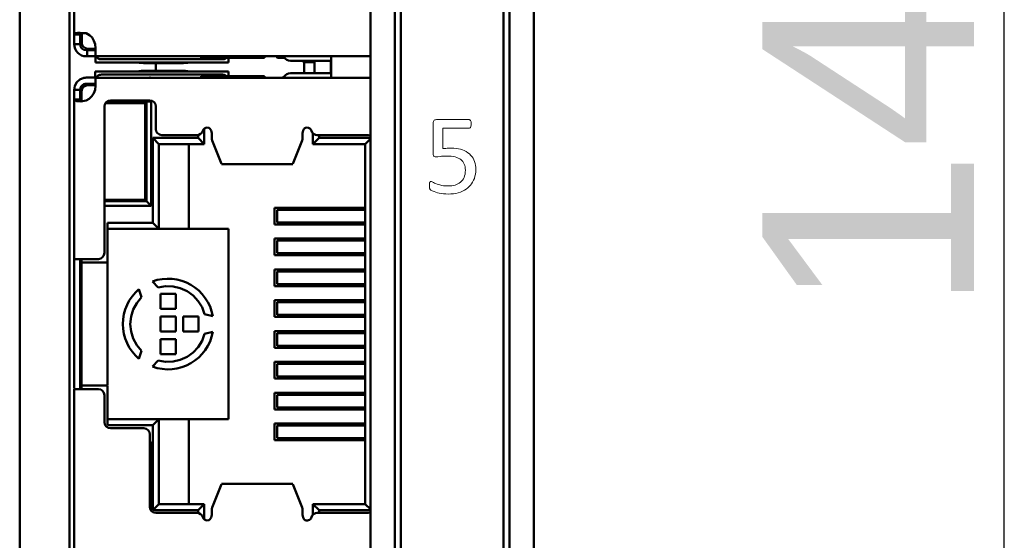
# Model space of a CAD drawing. Header units: millimetres. Extents: x 5 to 292, y 5 to 205.
# Tile 16 of 21: x 205.09 to 221.37, y 113.93 to 122.54. Entities that reach past the tile are written whole.
import ezdxf

# ---------------------------------------------------------------- set-up
doc = ezdxf.new("R2010")
doc.units = ezdxf.units.MM
doc.styles.add('TextStyle_1', font='Arial.TTF', dxfattribs={"height": 3.5})
doc.dimstyles.new('DIM_ST_1', dxfattribs={"dimtxt": 3.5, "dimasz": 2.5, "dimexe": 1.75, "dimexo": 0, "dimgap": 0.4375, "dimtad": 1, "dimlfac": 2, "dimrnd": 0.01, "dimdsep": 46, "dimtxsty": 'TextStyle_1', "dimcen": 0.09, "dimclrd": 7, "dimclre": 7, "dimclrt": 7, "dimazin": 0, "dimtfac": 1, "dimtdec": 0, "dimtmove": 0, "dimatfit": 3, "dimldrblk": 'NONE', "dimfxl": 1, "dimtvp": 1, "dimtolj": 1, "dimarcsym": 0})

# ---------------------------------------------------------------- blocks, each defined once
blk = doc.blocks.new('*D8')
at = {"color": 7, "lineweight": -2}
for p, q in [((213.34, 156.76), (223.12, 156.76)), ((221.37, 89.26), (221.37, 154.26)), ((213.34, 86.76), (223.12, 86.76))]:
    blk.add_line(p, q, dxfattribs=at)
at = {"color": 7}
for points in [[(221.787, 154.26), (220.954, 154.26), (221.37, 156.76)], [(220.954, 89.26), (221.787, 89.26), (221.37, 86.76)]]:
    blk.add_solid(points, dxfattribs=at)
at = {"layer": 'Defpoints', "color": 0}
for p in [(213.34, 156.76), (221.37, 156.76), (213.34, 86.76)]:
    blk.add_point(p, dxfattribs=at)
at = {"color": 7, "insert": (219.146, 121.76), "char_height": 3.5, "attachment_point": 5, "rotation": 90, "style": 'TextStyle_1'}
blk.add_mtext('\\A1;140{\\H0.5x;\\S^ ;}', dxfattribs=at)
blk = doc.blocks.new('_None')
blk = doc.blocks.new('Seite_1')
at = {"color": 7, "linetype": 'Continuous', "lineweight": 50}
for p, q in [((205.0903, 87.5103), (205.0903, 156.0103)), ((205.9152, 156.0103), (205.9152, 87.5103)), ((210.8903, 87.5103), (210.8903, 156.0103)), ((211.2903, 156.0103), (211.2903, 87.5103)), ((213.1903, 87.5103), (213.1903, 156.0103)), ((213.5903, 156.0103), (213.5903, 87.5103)), ((211.3903, 87.6103), (211.3903, 155.9103)), ((213.0903, 155.9103), (213.0903, 87.6103)), ((207.3403, 121.8234), (207.3403, 121.6936)), ((208.4286, 120.1519), (209.6044, 120.1519)), ((209.3476, 119.3969), (209.3476, 119.1867)), ((209.3476, 118.8869), (209.3476, 118.6767)), ((209.3476, 118.3769), (209.3476, 118.1667)), ((209.3476, 117.8669), (209.3476, 117.6567)), ((209.3476, 117.3569), (209.3476, 117.1467)), ((209.3476, 116.8469), (209.3476, 116.6367)), ((209.3476, 116.3369), (209.3476, 116.1267)), ((209.3476, 115.8269), (209.3476, 115.6167)), ((209.6044, 114.8616), (208.4286, 114.8616))]:
    blk.add_line(p, q, dxfattribs=at)
at = {"color": 7, "linetype": 'Continuous', "lineweight": 9}
for p, q in [((211.9251, 120.3328), (211.9251, 120.8268)), ((211.9815, 120.8877), (212.5202, 120.8877)), ((212.5217, 120.747), (212.0869, 120.747)), ((212.0869, 120.747), (212.0869, 120.4074))]:
    blk.add_line(p, q, dxfattribs=at)
at = {"color": 7, "lineweight": 50, "flags": 128}
for points in [[(205.9903, 124.9353), (205.9903, 122.2939)], [(205.9903, 122.2939), (205.9972, 122.3105), (206.0082, 122.3161), (206.0265, 122.3198), (206.0536, 122.3215), (206.0903, 122.3214), (206.1364, 122.3193), (206.1903, 122.3153)], [(205.9903, 122.1352), (205.9903, 122.1821), (205.9903, 122.2252), (205.9903, 122.2629), (205.9903, 122.2939)], [(205.9903, 122.2939), (206.0903, 122.2939)], [(206.1128, 122.3203), (206.1084, 122.3198), (206.0993, 122.3161), (206.0938, 122.3105), (206.091, 122.3031), (206.0903, 122.2939)], [(206.0903, 122.2939), (206.0903, 122.2629), (206.0903, 122.2252), (206.0903, 122.1821), (206.0903, 122.1352)], [(206.1153, 122.3202), (206.1153, 122.3103)], [(206.1153, 122.1603), (206.1153, 122.1718), (206.1153, 122.2042), (206.1153, 122.2529), (206.1153, 122.3103)], [(206.1903, 122.3153), (206.2425, 122.2853), (206.286, 122.2436), (206.3183, 122.1927), (206.3374, 122.1356)], [(205.9903, 122.1352), (205.9942, 122.0962), (206.0056, 122.0587), (206.024, 122.0241), (206.0489, 121.9938), (206.0792, 121.969), (206.1138, 121.9505), (206.1513, 121.9391), (206.1903, 121.9353)], [(205.9903, 122.1352), (206.0903, 122.1352)], [(206.1903, 122.0353), (206.1521, 122.0429), (206.1196, 122.0645), (206.0979, 122.097), (206.0903, 122.1352)], [(206.1153, 122.1603), (206.1229, 122.122), (206.1446, 122.0896), (206.1771, 122.0679), (206.2153, 122.0603)], [(206.3374, 122.1356), (206.3425, 122.0697)], [(206.2044, 122.0353), (206.1903, 122.0353)], [(206.2044, 122.0353), (206.3419, 122.0353)], [(206.2044, 121.9353), (206.2044, 122.0353)], [(206.2153, 122.0603), (206.3425, 122.0603)], [(206.3377, 122.0603), (206.3419, 122.0353)], [(206.3425, 121.9356), (206.3425, 121.945), (206.3425, 121.9725), (206.3425, 122.0155), (206.3425, 122.0697)], [(206.2044, 121.9353), (206.1903, 121.9353)], [(206.3355, 121.9353), (206.2044, 121.9353)], [(206.3419, 121.9353), (206.3419, 121.8353)], [(206.4419, 121.8353), (206.4036, 121.8353), (206.3712, 121.8353), (206.3495, 121.8353), (206.3419, 121.8353)], [(206.3425, 121.9356), (210.8903, 121.9356)], [(206.4419, 121.8853), (206.4262, 121.8864), (206.4124, 121.8895), (206.3891, 121.9003), (206.3701, 121.9156), (206.3553, 121.9353)], [(206.4419, 121.8853), (208.4419, 121.8853)], [(208.4419, 121.8353), (206.4419, 121.8353)], [(207.138, 121.8234), (207.1008, 121.8249), (207.0689, 121.8292), (207.0481, 121.8353)], [(207.797, 121.8234), (207.138, 121.8234)], [(207.2547, 121.9353), (207.2501, 121.9353), (207.2366, 121.9353)], [(207.887, 121.8353), (207.8661, 121.8292), (207.8342, 121.8249), (207.797, 121.8234)], [(208.0903, 121.9103), (208.0903, 121.9356)], [(208.0903, 121.9103), (209.1403, 121.9103)], [(208.507, 121.9103), (208.4946, 121.9003), (208.4713, 121.8895), (208.4576, 121.8864), (208.4419, 121.8853)], [(208.5419, 121.8353), (208.5343, 121.8353), (208.5126, 121.8353), (208.4802, 121.8353), (208.4419, 121.8353)], [(208.5419, 121.8353), (208.5419, 121.9103)], [(209.1403, 121.9356), (209.1403, 121.9103)], [(209.3393, 121.9353), (209.3412, 121.9257), (209.3466, 121.9176), (209.3548, 121.9122), (209.3643, 121.9103)], [(209.3643, 121.9103), (209.4708, 121.9103)], [(209.7425, 121.8606), (209.6756, 121.8606), (209.6188, 121.8606), (209.581, 121.8606), (209.5675, 121.8606)], [(209.7425, 121.8606), (210.2393, 121.8606)], [(209.7893, 121.8254), (209.7893, 121.8606)], [(209.7893, 121.8254), (209.7912, 121.8322), (209.7966, 121.8379), (209.8048, 121.8418), (209.8143, 121.8431)], [(209.7943, 121.8254), (209.7958, 121.8308), (209.8002, 121.8354), (209.8067, 121.8385), (209.8143, 121.8396)], [(209.7943, 121.8254), (209.7943, 121.6565)], [(209.8143, 121.8431), (209.9643, 121.8431)], [(209.8143, 121.8396), (209.9643, 121.8396)], [(209.9643, 121.8606), (209.9643, 121.6565)], [(210.2343, 121.6565), (210.2343, 121.7603), (210.2343, 121.8606)], [(210.2403, 121.5815), (210.2403, 121.9356)], [(206.3409, 121.6818), (206.3485, 121.6818), (206.3702, 121.6818), (206.4026, 121.6818), (206.4409, 121.6818)], [(206.3409, 121.6818), (206.3409, 121.5818)], [(206.3543, 121.5818), (206.3691, 121.6014), (206.3881, 121.6167), (206.4114, 121.6276), (206.4252, 121.6307), (206.4409, 121.6318)], [(206.4409, 121.6818), (208.4409, 121.6818)], [(208.4409, 121.6318), (206.4409, 121.6318)], [(207.0471, 121.6818), (207.0679, 121.6879), (207.0998, 121.6921), (207.137, 121.6936)], [(207.137, 121.6936), (207.796, 121.6936)], [(207.796, 121.6936), (207.8332, 121.6921), (207.8651, 121.6879), (207.886, 121.6818)], [(208.4409, 121.6818), (208.4792, 121.6818), (208.5116, 121.6818), (208.5333, 121.6818), (208.5409, 121.6818)], [(208.4409, 121.6318), (208.4566, 121.6307), (208.4703, 121.6276), (208.4936, 121.6167), (208.506, 121.6068)], [(208.5409, 121.6068), (208.5409, 121.6818)], [(209.5665, 121.6565), (209.58, 121.6565), (209.6178, 121.6565), (209.6746, 121.6565), (209.7415, 121.6565)], [(210.2393, 121.6565), (209.7415, 121.6565)], [(206.1513, 121.5781), (206.0872, 121.5537), (206.0351, 121.509), (206.0011, 121.4494), (205.9893, 121.3818)], [(206.0893, 121.3818), (206.0936, 121.4109), (206.1063, 121.4374), (206.1261, 121.4592), (206.1513, 121.4743)], [(206.2143, 121.4568), (206.1761, 121.4492), (206.1436, 121.4275), (206.1219, 121.395), (206.1143, 121.3568)], [(206.1893, 121.5818), (206.1706, 121.5809), (206.1513, 121.5781)], [(206.1513, 121.4743), (206.1704, 121.4799), (206.1893, 121.4818)], [(206.1893, 121.5818), (206.2138, 121.5818), (206.2332, 121.5818)], [(206.2332, 121.4818), (206.2138, 121.4818), (206.1893, 121.4818)], [(206.3415, 121.4568), (206.2143, 121.4568)], [(206.2332, 121.5818), (206.3345, 121.5818)], [(206.3409, 121.4818), (206.2332, 121.4818)], [(206.3409, 121.4818), (206.3367, 121.4568)], [(210.8903, 121.5815), (206.3415, 121.5815)], [(206.3415, 121.4473), (206.3415, 121.5016), (206.3415, 121.5445), (206.3415, 121.572), (206.3415, 121.5815)], [(207.2356, 121.5818), (207.2491, 121.5818), (207.2537, 121.5818)], [(209.1393, 121.6068), (208.0893, 121.6068)], [(208.0893, 121.5815), (208.0893, 121.6068)], [(209.1393, 121.6068), (209.1393, 121.5815)], [(206.0893, 121.3818), (205.9893, 121.3818)], [(205.9893, 121.2232), (205.9893, 121.2541), (205.9893, 121.2918), (205.9893, 121.3349), (205.9893, 121.3818)], [(206.0893, 121.3818), (206.0893, 121.3349), (206.0893, 121.2918), (206.0893, 121.2541), (206.0893, 121.2232)], [(206.1143, 121.2068), (206.1143, 121.2641), (206.1143, 121.3128), (206.1143, 121.3452), (206.1143, 121.3568)], [(206.3364, 121.3815), (206.3173, 121.3243), (206.285, 121.2735), (206.2415, 121.2318), (206.1893, 121.2017)], [(206.3415, 121.4473), (206.3364, 121.3815)], [(206.0893, 121.2232), (205.9893, 121.2232)], [(206.1893, 121.2017), (206.1307, 121.1912), (206.0987, 121.1899), (206.0671, 121.1912), (206.0375, 121.1952), (206.0127, 121.2019), (205.9956, 121.2112), (205.9893, 121.2232)], [(205.9893, 121.2232), (205.9893, 118.5818)], [(206.1299, 121.1912), (206.126, 121.1916), (206.1114, 121.196), (206.0996, 121.203), (206.092, 121.2121), (206.0893, 121.2232)], [(206.1143, 121.2068), (206.1143, 121.1951)], [(206.4915, 121.1068), (206.4991, 121.145), (206.5208, 121.1775), (206.5532, 121.1992), (206.5915, 121.2068)], [(206.5103, 121.1618), (207.1668, 121.1618)], [(206.5347, 121.1868), (207.2643, 121.1868)], [(206.5893, 121.1868), (206.6087, 121.1618)], [(206.5893, 121.1868), (206.5893, 121.1618)], [(207.2415, 121.2068), (206.5915, 121.2068)], [(207.0212, 121.1618), (207.0393, 121.1868)], [(207.0393, 121.1868), (207.0393, 121.1618)], [(207.1668, 121.1618), (207.1668, 119.5618)], [(207.1893, 119.5368), (207.1893, 121.1868)], [(207.2415, 121.2068), (207.2798, 121.1992), (207.3122, 121.1775), (207.3339, 121.145), (207.3415, 121.1068)], [(207.2643, 121.1868), (207.2643, 119.4618)], [(206.4915, 118.6818), (206.4915, 121.1068)], [(207.3415, 120.7318), (207.3415, 121.1068)], [(207.3415, 120.7318), (207.3491, 120.6935), (207.3708, 120.6611), (207.4032, 120.6394), (207.4415, 120.6318)], [(208.0228, 120.6318), (208.0542, 120.6368), (208.0825, 120.6516), (208.1047, 120.6745), (208.1186, 120.7032)], [(208.1186, 120.7032), (208.129, 120.7247), (208.1456, 120.7419), (208.1669, 120.753), (208.1905, 120.7568)], [(208.1393, 120.4843), (208.1393, 120.7354)], [(208.1905, 120.7568), (208.215, 120.7526), (208.2369, 120.7407)], [(208.2369, 120.7407), (208.2556, 120.7066), (208.2655, 120.6641)], [(208.2655, 120.6079), (208.2655, 120.6641)], [(209.7675, 120.6641), (209.7775, 120.7066), (209.7961, 120.7407)], [(209.7675, 120.6641), (209.7675, 120.6079)], [(209.7961, 120.7407), (209.818, 120.7526), (209.8425, 120.7568)], [(209.8425, 120.7568), (209.8662, 120.753), (209.8874, 120.7419), (209.904, 120.7247), (209.9144, 120.7032)], [(209.9144, 120.7032), (209.9283, 120.6745), (209.9505, 120.6516), (209.9788, 120.6368), (210.0103, 120.6318)], [(209.9393, 120.6631), (209.9393, 120.4843)], [(207.2893, 120.5843), (207.3893, 120.4843)], [(207.2893, 120.5843), (207.2893, 119.1818)], [(208.0393, 120.5843), (207.2893, 120.5843)], [(207.3893, 120.4843), (208.1393, 120.4843)], [(207.3893, 119.0818), (207.3893, 120.4843)], [(207.4415, 120.6318), (208.0228, 120.6318)], [(207.8893, 120.4843), (207.8893, 119.0818)], [(208.0393, 120.6344), (208.0393, 120.5843)], [(208.0393, 120.5843), (208.1393, 120.4843)], [(208.2655, 120.6079), (208.269, 120.5661), (208.2725, 120.5437)], [(208.2725, 120.5437), (208.4287, 120.1557)], [(209.6043, 120.1557), (209.7605, 120.5437)], [(209.7605, 120.5437), (209.764, 120.5661), (209.7675, 120.6079)], [(210.0393, 120.5843), (209.9393, 120.4843)], [(209.9393, 120.4843), (210.8043, 120.4843)], [(210.0103, 120.6318), (210.8565, 120.6318)], [(210.0393, 120.5843), (210.0393, 120.6318)], [(210.8903, 120.5843), (210.0393, 120.5843)], [(210.8903, 120.5703), (210.8043, 120.4843)], [(210.8043, 120.4843), (210.8043, 114.5293)], [(210.8565, 120.6318), (210.8903, 120.625)], [(208.4287, 120.1557), (208.4312, 120.1538)], [(209.6018, 120.1538), (209.6043, 120.1557)], [(207.1668, 119.5618), (206.4915, 119.5618)], [(206.4915, 119.5368), (207.1893, 119.5368)], [(206.5893, 119.5368), (206.5933, 119.5618)], [(206.5893, 119.5618), (206.5893, 119.5368)], [(207.0356, 119.5618), (207.0393, 119.5368)], [(207.0393, 119.5618), (207.0393, 119.5368)], [(207.1893, 119.5368), (207.2643, 119.4618)], [(207.2643, 119.4618), (206.4915, 119.4618)], [(209.3043, 119.4293), (209.3043, 119.1543)], [(210.8043, 119.4293), (209.3043, 119.4293)], [(209.3495, 119.3968), (209.3504, 119.3968), (209.3671, 119.3968)], [(210.8043, 119.3968), (209.3671, 119.3968)], [(209.8043, 119.4293), (209.8043, 119.3968)], [(209.8143, 119.4068), (209.8143, 119.4293)], [(209.8143, 119.4068), (209.8201, 119.4068), (209.8372, 119.4068), (209.8649, 119.4068), (209.9022, 119.4068), (209.9476, 119.4068), (209.9995, 119.4068), (210.0558, 119.4068), (210.1143, 119.4068)], [(209.8143, 119.4068), (209.8143, 119.3968)], [(209.9643, 119.4293), (209.9643, 119.4168)], [(209.9643, 119.4168), (209.9643, 119.4068)], [(209.9643, 119.4168), (210.0893, 119.4168)], [(209.9893, 119.4168), (209.9893, 119.4068)], [(209.9893, 119.4068), (209.9893, 119.4168)], [(210.0893, 119.4168), (210.0893, 119.4293)], [(210.1143, 119.4068), (210.8043, 119.4068)], [(210.1893, 119.4068), (210.1893, 119.4293)], [(210.2403, 119.4068), (210.2403, 119.4293)], [(206.5443, 118.5218), (206.5443, 119.1818)], [(207.2893, 119.1818), (206.5443, 119.1818)], [(207.2893, 119.1818), (207.3893, 119.0818)], [(209.3671, 119.1868), (209.3504, 119.1868), (209.3495, 119.1868)], [(209.3671, 119.1868), (210.8043, 119.1868)], [(209.8043, 119.1868), (209.8043, 119.1543)], [(209.8143, 119.1868), (209.8143, 119.1768)], [(209.8143, 119.1543), (209.8143, 119.1768)], [(210.1143, 119.1768), (210.0558, 119.1768), (209.9995, 119.1768), (209.9476, 119.1768), (209.9022, 119.1768), (209.8649, 119.1768), (209.8372, 119.1768), (209.8201, 119.1768), (209.8143, 119.1768)], [(209.9643, 119.1768), (209.9643, 119.1668)], [(209.9893, 119.1768), (209.9893, 119.1673)], [(209.9893, 119.1603), (209.9893, 119.1768)], [(210.8043, 119.1768), (210.1143, 119.1768)], [(210.1893, 119.1543), (210.1893, 119.1768)], [(210.2403, 119.1543), (210.2403, 119.1768)], [(206.5443, 119.0818), (206.5443, 116.4988)], [(206.5443, 119.0818), (207.3893, 119.0818)], [(207.8893, 119.0818), (207.3893, 119.0818)], [(208.5443, 119.0818), (207.8893, 119.0818)], [(208.5409, 115.9318), (208.5409, 119.0818)], [(208.5443, 115.9318), (208.5443, 119.0818)], [(209.3043, 119.1543), (210.8043, 119.1543)], [(209.9643, 119.1668), (209.9643, 119.1543)], [(210.0893, 119.1668), (209.9643, 119.1668)], [(210.0893, 119.1543), (210.0893, 119.1668)], [(209.3043, 118.9193), (209.3043, 118.6443)], [(210.8043, 118.9193), (209.3043, 118.9193)], [(209.3495, 118.8868), (209.3504, 118.8868), (209.3671, 118.8868)], [(210.8043, 118.8868), (209.3671, 118.8868)], [(209.8043, 118.9193), (209.8043, 118.8868)], [(209.8143, 118.8968), (209.8143, 118.9193)], [(209.8143, 118.8968), (209.8201, 118.8968), (209.8372, 118.8968), (209.8649, 118.8968), (209.9022, 118.8968), (209.9476, 118.8968), (209.9995, 118.8968), (210.0558, 118.8968), (210.1143, 118.8968)], [(209.8143, 118.8968), (209.8143, 118.8868)], [(209.9643, 118.9193), (209.9643, 118.9068)], [(209.9643, 118.9068), (209.9643, 118.8968)], [(209.9643, 118.9068), (210.0893, 118.9068)], [(210.0893, 118.9068), (210.0893, 118.9193)], [(210.1143, 118.8968), (210.8043, 118.8968)], [(210.2403, 118.8968), (210.2403, 118.9193)], [(206.3915, 118.5818), (206.4298, 118.5894), (206.4622, 118.6111), (206.4839, 118.6435), (206.4915, 118.6818)], [(206.1893, 118.5818), (206.1503, 118.5818), (206.1128, 118.5818), (206.0782, 118.5818), (206.0479, 118.5818), (206.023, 118.5818), (206.0045, 118.5818), (205.9932, 118.5818), (205.9893, 118.5818)], [(205.9893, 116.4388), (205.9893, 118.5748)], [(206.0893, 116.4318), (206.0893, 118.5818)], [(206.1143, 118.5818), (206.1143, 118.5218)], [(206.2143, 118.5218), (206.1761, 118.5218), (206.1436, 118.5218), (206.1219, 118.5218), (206.1143, 118.5218)], [(206.1893, 118.5818), (206.3915, 118.5818)], [(206.2143, 118.5218), (206.5443, 118.5218)], [(209.3043, 118.6443), (210.8043, 118.6443)], [(209.3671, 118.6768), (209.3504, 118.6768), (209.3495, 118.6768)], [(209.3671, 118.6768), (210.8043, 118.6768)], [(209.8043, 118.6768), (209.8043, 118.6443)], [(209.8143, 118.6768), (209.8143, 118.6668)], [(209.8143, 118.6443), (209.8143, 118.6668)], [(210.1143, 118.6668), (210.0558, 118.6668), (209.9995, 118.6668), (209.9476, 118.6668), (209.9022, 118.6668), (209.8649, 118.6668), (209.8372, 118.6668), (209.8201, 118.6668), (209.8143, 118.6668)], [(209.9643, 118.6668), (209.9643, 118.6568)], [(209.9643, 118.6568), (209.9643, 118.6443)], [(210.0893, 118.6568), (209.9643, 118.6568)], [(210.0393, 118.6668), (210.0393, 118.6568)], [(210.0893, 118.6443), (210.0893, 118.6568)], [(210.1133, 118.6668), (210.1094, 118.6443)], [(210.8043, 118.6668), (210.1143, 118.6668)], [(210.2211, 118.6443), (210.225, 118.6668)], [(210.2343, 118.6443), (210.2343, 118.6668)], [(210.2403, 118.6443), (210.2403, 118.6668)], [(206.1143, 116.4988), (206.1143, 118.5148)], [(209.3043, 118.4093), (209.3043, 118.1343)], [(210.8043, 118.4093), (209.3043, 118.4093)], [(209.3495, 118.3768), (209.3504, 118.3768), (209.3671, 118.3768)], [(210.8043, 118.3768), (209.3671, 118.3768)], [(209.8043, 118.4093), (209.8043, 118.3768)], [(209.8143, 118.3868), (209.8143, 118.4093)], [(209.8143, 118.3868), (209.8201, 118.3868), (209.8372, 118.3868), (209.8649, 118.3868), (209.9022, 118.3868), (209.9476, 118.3868), (209.9995, 118.3868), (210.0558, 118.3868), (210.1143, 118.3868)], [(209.8143, 118.3868), (209.8143, 118.3768)], [(209.9643, 118.4093), (209.9643, 118.3968)], [(209.9643, 118.3968), (209.9643, 118.3868)], [(209.9643, 118.3968), (210.0893, 118.3968)], [(210.0393, 118.3968), (210.0393, 118.3868)], [(210.0893, 118.3968), (210.0893, 118.4093)], [(210.1143, 118.3868), (210.8043, 118.3868)], [(210.2403, 118.3868), (210.2403, 118.4093)], [(208.2829, 117.637), (208.2644, 117.7166), (208.2372, 117.7938), (208.2019, 117.8675), (208.1587, 117.9369), (208.1082, 118.0013), (208.051, 118.0597), (207.9878, 118.1116), (207.9193, 118.1563), (207.8464, 118.1932), (207.7698, 118.2221), (207.6906, 118.2424), (207.6097, 118.2539), (207.528, 118.2566), (207.4464, 118.2503), (207.3661, 118.2353), (207.2878, 118.2115)], [(207.2878, 118.2115), (207.3826, 118.1105)], [(206.1143, 118.0132), (206.1052, 118.0211), (206.0943, 118.0425), (206.0893, 118.0766)], [(206.1143, 118.0373), (206.1018, 118.0279)], [(207.0622, 118.0813), (207.0025, 118.0254), (206.9493, 117.9633), (206.9031, 117.8958), (206.8646, 117.8237), (206.8341, 117.7478), (206.8121, 117.6691), (206.7988, 117.5884), (206.7943, 117.5068), (206.7988, 117.4251), (206.8121, 117.3444), (206.8341, 117.2657), (206.8646, 117.1898), (206.9031, 117.1177), (206.9493, 117.0502), (207.0025, 116.9881), (207.0622, 116.9322)], [(207.1024, 117.9487), (207.0622, 118.0813)], [(207.3826, 118.1105), (207.5034, 118.1304), (207.6259, 118.1264), (207.7452, 118.0986), (207.8568, 118.048), (207.9564, 117.9767), (208.0402, 117.8872), (208.1049, 117.7832), (208.148, 117.6685)], [(209.3043, 118.1343), (210.8043, 118.1343)], [(209.3671, 118.1668), (209.3504, 118.1668), (209.3495, 118.1668)], [(209.3671, 118.1668), (210.8043, 118.1668)], [(209.8043, 118.1668), (209.8043, 118.1343)], [(209.8143, 118.1668), (209.8143, 118.1568)], [(209.8143, 118.1343), (209.8143, 118.1568)], [(210.1143, 118.1568), (210.0558, 118.1568), (209.9995, 118.1568), (209.9476, 118.1568), (209.9022, 118.1568), (209.8649, 118.1568), (209.8372, 118.1568), (209.8201, 118.1568), (209.8143, 118.1568)], [(209.9643, 118.1568), (209.9643, 118.1468)], [(209.9643, 118.1468), (209.9643, 118.1343)], [(210.0893, 118.1468), (209.9643, 118.1468)], [(210.0393, 118.1568), (210.0393, 118.1468)], [(210.0893, 118.1343), (210.0893, 118.1468)], [(210.8043, 118.1568), (210.1143, 118.1568)], [(210.1885, 118.1343), (210.1885, 118.1568)], [(210.2403, 118.1343), (210.2403, 118.1568)], [(207.1024, 117.0648), (207.0247, 117.1595), (206.9669, 117.2676), (206.9313, 117.3848), (206.9193, 117.5068), (206.9313, 117.6287), (206.9669, 117.7459), (207.0247, 117.854), (207.1024, 117.9487)], [(207.6693, 118.0068), (207.4193, 118.0068)], [(207.4193, 118.0068), (207.4193, 117.7568)], [(207.6693, 117.7568), (207.6693, 118.0068)], [(209.3043, 117.8993), (209.3043, 117.6243)], [(210.8043, 117.8993), (209.3043, 117.8993)], [(209.8043, 117.8993), (209.8043, 117.8668)], [(209.8143, 117.8768), (209.8143, 117.8993)], [(209.8143, 117.8768), (209.8201, 117.8768), (209.8372, 117.8768), (209.8649, 117.8768), (209.9022, 117.8768), (209.9476, 117.8768), (209.9995, 117.8768), (210.0558, 117.8768), (210.1143, 117.8768)], [(209.8143, 117.8768), (209.8143, 117.8668)], [(209.9643, 117.8993), (209.9643, 117.8868)], [(209.9643, 117.8868), (209.9643, 117.8768)], [(209.9643, 117.8868), (210.0893, 117.8868)], [(210.0393, 117.8868), (210.0393, 117.8768)], [(210.0893, 117.8868), (210.0893, 117.8993)], [(210.1143, 117.8768), (210.8043, 117.8768)], [(210.2403, 117.8768), (210.2403, 117.8993)], [(207.4193, 117.7568), (207.6693, 117.7568)], [(209.3495, 117.8668), (209.3504, 117.8668), (209.3671, 117.8668)], [(210.8043, 117.8668), (209.3671, 117.8668)], [(207.4193, 117.6318), (207.4193, 117.3818)], [(207.6693, 117.6318), (207.4193, 117.6318)], [(207.6693, 117.3818), (207.6693, 117.6318)], [(207.7943, 117.6318), (207.7943, 117.3818)], [(208.0443, 117.6318), (207.7943, 117.6318)], [(208.0443, 117.3818), (208.0443, 117.6318)], [(208.148, 117.6685), (208.2829, 117.637)], [(209.3043, 117.6243), (210.8043, 117.6243)], [(209.3671, 117.6568), (209.3504, 117.6568), (209.3495, 117.6568)], [(209.3671, 117.6568), (210.8043, 117.6568)], [(209.8043, 117.6568), (209.8043, 117.6243)], [(209.8143, 117.6568), (209.8143, 117.6468)], [(209.8143, 117.6243), (209.8143, 117.6468)], [(210.1143, 117.6468), (210.0558, 117.6468), (209.9995, 117.6468), (209.9476, 117.6468), (209.9022, 117.6468), (209.8649, 117.6468), (209.8372, 117.6468), (209.8201, 117.6468), (209.8143, 117.6468)], [(209.9643, 117.6468), (209.9643, 117.6368)], [(209.9643, 117.6368), (209.9643, 117.6243)], [(210.0893, 117.6368), (209.9643, 117.6368)], [(209.9893, 117.6468), (209.9893, 117.6368)], [(209.9893, 117.6468), (209.9893, 117.6368)], [(210.0893, 117.6243), (210.0893, 117.6368)], [(210.8043, 117.6468), (210.1143, 117.6468)], [(210.1893, 117.6243), (210.1893, 117.6489)], [(210.1893, 117.6243), (210.1893, 117.6489)], [(210.2403, 117.6243), (210.2403, 117.6468)], [(207.4193, 117.3818), (207.6693, 117.3818)], [(207.7943, 117.3818), (208.0443, 117.3818)], [(209.3043, 117.3893), (209.3043, 117.1143)], [(210.8043, 117.3893), (209.3043, 117.3893)], [(209.8043, 117.3893), (209.8043, 117.3568)], [(209.8143, 117.3668), (209.8143, 117.3893)], [(209.9643, 117.3893), (209.9643, 117.3768)], [(210.0893, 117.3768), (210.0893, 117.3893)], [(210.1893, 117.3668), (210.1893, 117.3893)], [(210.2343, 117.3668), (210.2343, 117.3893)], [(210.2403, 117.3668), (210.2403, 117.3893)], [(207.2878, 116.802), (207.3661, 116.7783), (207.4464, 116.7632), (207.528, 116.7569), (207.6097, 116.7596), (207.6906, 116.7712), (207.7698, 116.7915), (207.8464, 116.8203), (207.9193, 116.8572), (207.9878, 116.9019), (208.051, 116.9538), (208.1082, 117.0123), (208.1587, 117.0766), (208.2019, 117.146), (208.2372, 117.2198), (208.2644, 117.2969), (208.2829, 117.3765)], [(208.148, 117.345), (208.1049, 117.2303), (208.0402, 117.1263), (207.9564, 117.0369), (207.8568, 116.9655), (207.7452, 116.9149), (207.6259, 116.8871), (207.5034, 116.8831), (207.3826, 116.9031)], [(207.4193, 117.2568), (207.4193, 117.0068)], [(207.6693, 117.2568), (207.4193, 117.2568)], [(207.6693, 117.0068), (207.6693, 117.2568)], [(208.2829, 117.3765), (208.148, 117.345)], [(209.3495, 117.3568), (209.3504, 117.3568), (209.3671, 117.3568)], [(210.8043, 117.3568), (209.3671, 117.3568)], [(209.8143, 117.3668), (209.8201, 117.3668), (209.8372, 117.3668), (209.8649, 117.3668), (209.9022, 117.3668), (209.9476, 117.3668), (209.9995, 117.3668), (210.0558, 117.3668), (210.1143, 117.3668)], [(209.8143, 117.3668), (209.8143, 117.3568)], [(209.9643, 117.3768), (209.9643, 117.3668)], [(209.9643, 117.3768), (210.0893, 117.3768)], [(209.9893, 117.3768), (209.9893, 117.3668)], [(209.9893, 117.3668), (209.9893, 117.3768)], [(210.1143, 117.3668), (210.8043, 117.3668)], [(207.0622, 116.9322), (207.1024, 117.0648)], [(209.3043, 117.1143), (210.8043, 117.1143)], [(209.3671, 117.1468), (209.3504, 117.1468), (209.3495, 117.1468)], [(209.3671, 117.1468), (210.8043, 117.1468)], [(209.8043, 117.1468), (209.8043, 117.1143)], [(209.8143, 117.1468), (209.8143, 117.1368)], [(209.8143, 117.1143), (209.8143, 117.1368)], [(210.1143, 117.1368), (210.0558, 117.1368), (209.9995, 117.1368), (209.9476, 117.1368), (209.9022, 117.1368), (209.8649, 117.1368), (209.8372, 117.1368), (209.8201, 117.1368), (209.8143, 117.1368)], [(209.9643, 117.1368), (209.9643, 117.1268)], [(209.9643, 117.1268), (209.9643, 117.1143)], [(210.0893, 117.1268), (209.9643, 117.1268)], [(209.9893, 117.1368), (209.9893, 117.1268)], [(209.9893, 117.1268), (209.9893, 117.1368)], [(210.0893, 117.1143), (210.0893, 117.1268)], [(210.8043, 117.1368), (210.1143, 117.1368)], [(210.1893, 117.1143), (210.1893, 117.1368)], [(210.2403, 117.1143), (210.2403, 117.1368)], [(206.1143, 117.0019), (206.1043, 116.9929), (206.094, 116.9711), (206.0893, 116.9369)], [(206.1143, 116.9739), (206.1134, 116.9748), (206.1004, 116.9846)], [(207.3826, 116.9031), (207.2878, 116.802)], [(207.4193, 117.0068), (207.6693, 117.0068)], [(209.3043, 116.8793), (209.3043, 116.6043)], [(210.8043, 116.8793), (209.3043, 116.8793)], [(209.3495, 116.8468), (209.3504, 116.8468), (209.3671, 116.8468)], [(210.8043, 116.8468), (209.3671, 116.8468)], [(209.8043, 116.8793), (209.8043, 116.8468)], [(209.8143, 116.8568), (209.8143, 116.8793)], [(209.8143, 116.8568), (209.8201, 116.8568), (209.8372, 116.8568), (209.8649, 116.8568), (209.9022, 116.8568), (209.9476, 116.8568), (209.9995, 116.8568), (210.0558, 116.8568), (210.1143, 116.8568)], [(209.8143, 116.8568), (209.8143, 116.8468)], [(209.9643, 116.8793), (209.9643, 116.8668)], [(209.9643, 116.8668), (209.9643, 116.8568)], [(209.9643, 116.8668), (210.0893, 116.8668)], [(209.9893, 116.8668), (209.9893, 116.8568)], [(209.9893, 116.8568), (209.9893, 116.8668)], [(210.0893, 116.8668), (210.0893, 116.8793)], [(210.1143, 116.8568), (210.8043, 116.8568)], [(210.1893, 116.8568), (210.1893, 116.8793)], [(210.1893, 116.8793), (210.1893, 116.8568)], [(210.2403, 116.8568), (210.2403, 116.8793)], [(209.3043, 116.6043), (210.8043, 116.6043)], [(209.3671, 116.6368), (209.3504, 116.6368), (209.3495, 116.6368)], [(209.3671, 116.6368), (210.8043, 116.6368)], [(209.8043, 116.6368), (209.8043, 116.6043)], [(209.8143, 116.6368), (209.8143, 116.6268)], [(209.8143, 116.6043), (209.8143, 116.6268)], [(210.1143, 116.6268), (210.0558, 116.6268), (209.9995, 116.6268), (209.9476, 116.6268), (209.9022, 116.6268), (209.8649, 116.6268), (209.8372, 116.6268), (209.8201, 116.6268), (209.8143, 116.6268)], [(209.9643, 116.6268), (209.9643, 116.6168)], [(209.9643, 116.6168), (209.9643, 116.6043)], [(210.0893, 116.6168), (209.9643, 116.6168)], [(210.0393, 116.6268), (210.0393, 116.6168)], [(210.0893, 116.6043), (210.0893, 116.6168)], [(210.8043, 116.6268), (210.1143, 116.6268)], [(210.2403, 116.6043), (210.2403, 116.6268)], [(205.9893, 116.4318), (205.9932, 116.4318), (206.0045, 116.4318), (206.023, 116.4318), (206.0479, 116.4318), (206.0782, 116.4318), (206.1128, 116.4318), (206.1503, 116.4318), (206.1893, 116.4318)], [(205.9893, 116.4318), (205.9893, 113.7904)], [(206.1143, 116.4918), (206.1143, 116.4318)], [(206.1143, 116.4918), (206.1219, 116.4918), (206.1436, 116.4918), (206.1761, 116.4918), (206.2143, 116.4918)], [(206.3915, 116.4318), (206.1893, 116.4318)], [(206.2143, 116.4918), (206.5443, 116.4918)], [(206.4915, 116.3318), (206.4839, 116.37), (206.4622, 116.4025), (206.4298, 116.4242), (206.3915, 116.4318)], [(206.5443, 115.8318), (206.5443, 116.4918)], [(206.4915, 115.8818), (206.4915, 116.3318)], [(209.3043, 116.3693), (209.3043, 116.0943)], [(210.8043, 116.3693), (209.3043, 116.3693)], [(209.3495, 116.3368), (209.3504, 116.3368), (209.3671, 116.3368)], [(210.8043, 116.3368), (209.3671, 116.3368)], [(209.8043, 116.3693), (209.8043, 116.3368)], [(209.8143, 116.3468), (209.8143, 116.3693)], [(209.8143, 116.3468), (209.8201, 116.3468), (209.8372, 116.3468), (209.8649, 116.3468), (209.9022, 116.3468), (209.9476, 116.3468), (209.9995, 116.3468), (210.0558, 116.3468), (210.1143, 116.3468)], [(209.8143, 116.3468), (209.8143, 116.3368)], [(209.9643, 116.3693), (209.9643, 116.3568)], [(209.9643, 116.3568), (209.9643, 116.3468)], [(209.9643, 116.3568), (210.0893, 116.3568)], [(210.0393, 116.3568), (210.0393, 116.3468)], [(210.0893, 116.3568), (210.0893, 116.3693)], [(210.1143, 116.3468), (210.8043, 116.3468)], [(210.2403, 116.3468), (210.2403, 116.3693)], [(209.3043, 116.0943), (210.8043, 116.0943)], [(209.3671, 116.1268), (209.3504, 116.1268), (209.3495, 116.1268)], [(209.3671, 116.1268), (210.8043, 116.1268)], [(209.8043, 116.1268), (209.8043, 116.0943)], [(209.8143, 116.1268), (209.8143, 116.1168)], [(209.8143, 116.0943), (209.8143, 116.1168)], [(210.1143, 116.1168), (210.0558, 116.1168), (209.9995, 116.1168), (209.9476, 116.1168), (209.9022, 116.1168), (209.8649, 116.1168), (209.8372, 116.1168), (209.8201, 116.1168), (209.8143, 116.1168)], [(209.9643, 116.1168), (209.9643, 116.1068)], [(209.9643, 116.1068), (209.9643, 116.0943)], [(210.0893, 116.1068), (209.9643, 116.1068)], [(210.0393, 116.1168), (210.0393, 116.1068)], [(210.0893, 116.0943), (210.0893, 116.1068)], [(210.8043, 116.1168), (210.1143, 116.1168)], [(210.2403, 116.0943), (210.2403, 116.1168)], [(207.3893, 115.9318), (206.5443, 115.9318)], [(207.2893, 115.8318), (207.3893, 115.9318)], [(207.3893, 115.9318), (207.8893, 115.9318)], [(207.3893, 114.5293), (207.3893, 115.9318)], [(207.8893, 115.9318), (208.5443, 115.9318)], [(207.8893, 114.5293), (207.8893, 115.9318)], [(206.5915, 115.7818), (206.5532, 115.7894), (206.5208, 115.8111), (206.4991, 115.8435), (206.4915, 115.8818)], [(206.5443, 115.8318), (207.2893, 115.8318)], [(207.1415, 115.7818), (206.5915, 115.7818)], [(207.2415, 115.6818), (207.2339, 115.72), (207.2122, 115.7525), (207.1798, 115.7742), (207.1415, 115.7818)], [(207.2893, 115.8318), (207.2893, 114.4293)], [(209.3043, 115.8593), (209.3043, 115.5843)], [(210.8043, 115.8593), (209.3043, 115.8593)], [(209.3495, 115.8268), (209.3504, 115.8268), (209.3671, 115.8268)], [(210.8043, 115.8268), (209.3671, 115.8268)], [(209.8043, 115.8593), (209.8043, 115.8268)], [(209.8143, 115.8368), (209.8143, 115.8593)], [(209.8143, 115.8368), (209.8201, 115.8368), (209.8372, 115.8368), (209.8649, 115.8368), (209.9022, 115.8368), (209.9476, 115.8368), (209.9995, 115.8368), (210.0558, 115.8368), (210.1143, 115.8368)], [(209.8143, 115.8368), (209.8143, 115.8268)], [(209.9643, 115.8593), (209.9643, 115.8468)], [(209.9643, 115.8468), (209.9643, 115.8368)], [(209.9643, 115.8468), (210.0893, 115.8468)], [(210.0393, 115.8468), (210.0393, 115.8328)], [(210.0893, 115.8468), (210.0893, 115.8593)], [(210.1143, 115.8368), (210.8043, 115.8368)], [(210.2403, 115.8368), (210.2403, 115.8593)], [(207.2415, 114.4818), (207.2415, 115.6818)], [(209.3671, 115.6168), (209.3504, 115.6168), (209.3495, 115.6168)], [(209.3671, 115.6168), (210.8043, 115.6168)], [(209.8043, 115.6168), (209.8043, 115.5843)], [(209.8143, 115.6168), (209.8143, 115.6068)], [(209.8143, 115.5843), (209.8143, 115.6068)], [(210.1143, 115.6068), (210.0558, 115.6068), (209.9995, 115.6068), (209.9476, 115.6068), (209.9022, 115.6068), (209.8649, 115.6068), (209.8372, 115.6068), (209.8201, 115.6068), (209.8143, 115.6068)], [(209.9643, 115.6068), (209.9643, 115.5968)], [(209.9643, 115.5968), (209.9643, 115.5843)], [(210.0893, 115.5968), (209.9643, 115.5968)], [(210.0393, 115.6068), (210.0393, 115.5968)], [(210.0893, 115.5843), (210.0893, 115.5968)], [(210.8043, 115.6068), (210.1143, 115.6068)], [(210.2218, 115.6068), (210.2218, 115.5843)], [(210.2403, 115.5843), (210.2403, 115.6068)], [(207.2643, 115.5518), (207.2415, 115.529)], [(207.2415, 115.5518), (207.2643, 115.5518)], [(207.2643, 115.5518), (207.2643, 114.4208)], [(209.3043, 115.5843), (210.8043, 115.5843)], [(208.4287, 114.8578), (208.2725, 114.4698)], [(208.4312, 114.8597), (208.4287, 114.8578)], [(209.6043, 114.8578), (209.6018, 114.8597)], [(209.7605, 114.4698), (209.6043, 114.8578)], [(207.3415, 114.3818), (207.3032, 114.3894), (207.2708, 114.4111), (207.2491, 114.4435), (207.2415, 114.4818)], [(207.2893, 114.4293), (207.3893, 114.5293)], [(208.1393, 114.5293), (207.3893, 114.5293)], [(208.0393, 114.4293), (208.1393, 114.5293)], [(208.1393, 114.2782), (208.1393, 114.5293)], [(208.2725, 114.4698), (208.269, 114.4474), (208.2655, 114.4056)], [(209.7675, 114.4056), (209.764, 114.4474), (209.7605, 114.4698)], [(209.9393, 114.5293), (209.9393, 114.3504)], [(210.8043, 114.5293), (209.9393, 114.5293)], [(210.0393, 114.4293), (209.9393, 114.5293)], [(210.8903, 114.4433), (210.8043, 114.5293)], [(207.2893, 114.4293), (208.0393, 114.4293)], [(208.0228, 114.3818), (207.3415, 114.3818)], [(208.1186, 114.3103), (208.1047, 114.3391), (208.0825, 114.3619), (208.0542, 114.3767), (208.0228, 114.3818)], [(208.0393, 114.4293), (208.0393, 114.3791)], [(208.1905, 114.2568), (208.1669, 114.2606), (208.1456, 114.2716), (208.129, 114.2888), (208.1186, 114.3103)], [(208.2655, 114.3494), (208.2556, 114.3069), (208.2369, 114.2729)], [(208.2655, 114.3494), (208.2655, 114.4056)], [(209.7675, 114.4056), (209.7675, 114.3494)], [(209.7961, 114.2729), (209.7775, 114.3069), (209.7675, 114.3494)], [(209.9144, 114.3103), (209.9071, 114.2936), (209.896, 114.2792), (209.8818, 114.2678), (209.8652, 114.2603), (209.8473, 114.2569), (209.8291, 114.258), (209.8117, 114.2634), (209.7961, 114.2729)], [(210.0103, 114.3818), (209.9788, 114.3767), (209.9505, 114.3619), (209.9283, 114.3391), (209.9144, 114.3103)], [(210.8565, 114.3818), (210.0103, 114.3818)], [(210.0393, 114.4293), (210.8903, 114.4293)], [(210.0393, 114.3818), (210.0393, 114.4293)], [(210.8903, 114.3885), (210.8565, 114.3818)], [(208.2369, 114.2729), (208.215, 114.2609), (208.1905, 114.2568)]]:
    blk.add_lwpolyline(points, dxfattribs=at)
at = {"color": 7, "lineweight": 9, "flags": 128}
for points in [[(211.9251, 120.8268), (211.9262, 120.8429), (211.9297, 120.8564), (211.9354, 120.8675), (211.9433, 120.8761), (211.9539, 120.8826), (211.9666, 120.8865), (211.9815, 120.8877)], [(212.5202, 120.8877), (212.5276, 120.8867), (212.5348, 120.8835), (212.5413, 120.8783), (212.5466, 120.8709), (212.5507, 120.8612), (212.5536, 120.8493), (212.5554, 120.835), (212.556, 120.8183)], [(212.556, 120.8183), (212.555, 120.7975), (212.552, 120.78), (212.547, 120.7658), (212.542, 120.7576), (212.5362, 120.7517), (212.5294, 120.7482), (212.5217, 120.747)], [(211.974, 120.2737), (211.9604, 120.2747), (211.9492, 120.2776), (211.9404, 120.2823), (211.9338, 120.2892), (211.93, 120.2968), (211.9273, 120.3067), (211.9256, 120.3187), (211.9251, 120.3328)], [(212.0869, 120.4074), (212.1108, 120.4104), (212.135, 120.4124), (212.1597, 120.4133), (212.1807, 120.4137), (212.2036, 120.4139), (212.2281, 120.414)], [(212.2281, 120.414), (212.2691, 120.4129), (212.3077, 120.4097), (212.3442, 120.4042), (212.3785, 120.3966), (212.4105, 120.3868), (212.4404, 120.3751), (212.4728, 120.359), (212.5022, 120.3404), (212.5285, 120.3193), (212.5519, 120.2958), (212.5702, 120.2728), (212.5862, 120.2479), (212.5998, 120.2212), (212.611, 120.1927), (212.6198, 120.1628), (212.626, 120.1315), (212.6298, 120.0988), (212.631, 120.0648)], [(212.1497, 120.285), (212.1189, 120.2846), (212.0905, 120.2833), (212.0647, 120.281), (212.0412, 120.2781), (212.0065, 120.2748), (211.974, 120.2737)], [(212.4598, 120.0498), (212.4587, 120.0781), (212.4552, 120.1047), (212.4494, 120.1295), (212.4414, 120.1527), (212.4309, 120.1741), (212.4182, 120.1932), (212.4031, 120.2106), (212.3856, 120.2261), (212.3657, 120.2398), (212.3428, 120.2518), (212.3174, 120.262), (212.2895, 120.2703), (212.2588, 120.2768), (212.2253, 120.2813), (212.1889, 120.2841), (212.1497, 120.285)], [(212.1727, 119.7902), (212.2036, 119.7911), (212.2332, 119.794), (212.2615, 119.7987), (212.2885, 119.8053), (212.3139, 119.8139), (212.3371, 119.8244), (212.3585, 119.837), (212.3782, 119.8516), (212.396, 119.8683), (212.412, 119.8873), (212.426, 119.9084), (212.438, 119.9316), (212.4475, 119.9572), (212.4544, 119.9854), (212.4584, 120.0162), (212.4598, 120.0498)], [(212.631, 120.0648), (212.6296, 120.025), (212.6253, 119.987), (212.6181, 119.9509), (212.608, 119.9166), (212.5951, 119.8843), (212.5797, 119.854), (212.5629, 119.8274), (212.5441, 119.8026), (212.5231, 119.7797), (212.5, 119.7586), (212.4751, 119.7395), (212.4451, 119.7204), (212.4129, 119.7037), (212.3785, 119.6894), (212.3419, 119.6776), (212.3035, 119.6684), (212.2633, 119.6618), (212.2214, 119.6578), (212.1777, 119.6565)], [(211.8641, 119.8004), (211.8645, 119.8155), (211.8655, 119.829), (211.8675, 119.8406), (211.8707, 119.8497), (211.8748, 119.8567), (211.8796, 119.8615), (211.8851, 119.8643), (211.8913, 119.8652)], [(211.8913, 119.8652), (211.8992, 119.8638), (211.9096, 119.8594), (211.9196, 119.854), (211.9313, 119.8474), (211.948, 119.8392), (211.9676, 119.8306), (211.9903, 119.8217), (212.0135, 119.8141), (212.0394, 119.8067), (212.068, 119.7996), (212.0998, 119.7944), (212.1347, 119.7912), (212.1727, 119.7902)], [(212.1777, 119.6565), (212.138, 119.6575), (212.0998, 119.6606), (212.0631, 119.6657), (212.0288, 119.6721), (211.9974, 119.6795), (211.969, 119.6878), (211.944, 119.6961), (211.927, 119.7025), (211.9122, 119.7089), (211.9001, 119.7147), (211.8909, 119.7197), (211.8847, 119.724), (211.8807, 119.7277), (211.8776, 119.7312), (211.8731, 119.7381), (211.87, 119.7458), (211.8673, 119.7551), (211.8654, 119.7671), (211.8644, 119.7821), (211.8641, 119.8004)]]:
    blk.add_lwpolyline(points, dxfattribs=at)
at = {"color": 7, "linetype": 'Continuous', "lineweight": 50}
for centre, radius, start, end in [((209.4239, 121.8856), 0.05, 34.86925, 90), ((209.5675, 121.9856), 0.125, 214.84578, 270), ((209.5665, 121.5315), 0.125, 90, 145.13075), ((209.4229, 121.6315), 0.05, 270, 325.15422)]:
    blk.add_arc(centre, radius, start, end, dxfattribs=at)
dim = blk.add_linear_dim(base=(221.3703, 156.7603), p1=(213.3403, 86.7603), p2=(213.3403, 156.7603), angle=90, text='<>{\\H0.5x;\\S^ ;}', dimstyle='DIM_ST_1')
dim.commit()
dim.dimension.update_dxf_attribs({"geometry": '*D8', "text_midpoint": (221.3703, 121.7603), "dimtype": 160})

msp = doc.modelspace()

# ---------------------------------------------------------------- block references
msp.add_blockref('Seite_1', (0, 0))

doc.saveas('drawing.dxf')
